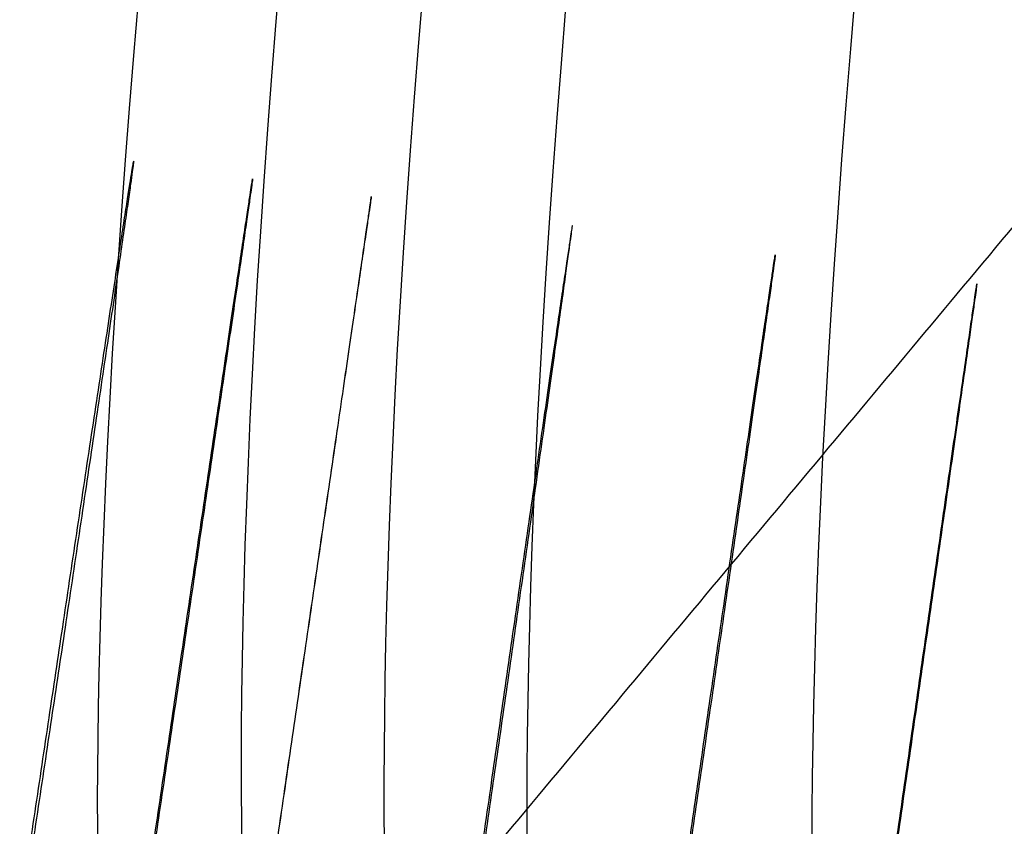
# Model space of a CAD drawing. Header units: millimetres. Extents: x -418 to 440, y -273 to 486.
# Tile 33 of 256: x -278.13 to -270.43, y -248.4 to -242.09. Entities that reach past the tile are written whole.
import ezdxf

# ---------------------------------------------------------------- set-up
doc = ezdxf.new("R2010")
doc.units = ezdxf.units.MM
doc.layers.add('mousse 2', color=7, linetype='Continuous', true_color=0x616161)

msp = doc.modelspace()

# ---------------------------------------------------------------- linework, layer by layer
at = {"layer": 'mousse 2'}
for points, degree in [([(-276.1308, -233.0088, 385.5634), (-278.0953, -246.2375, 377.2827), (-277.4752, -251.8373, 361.5729), (-277.267, -250.4074, 345.0956)], 3), ([(-289.8455, -248.3023, 345.0999), (-283.0975, -240.7271, 247.3077), (-276.3495, -233.1519, 149.5154)], 2), ([(-275.0842, -233.1708, 385.5749), (-277.0348, -246.3963, 377.2782), (-276.2995, -252.0088, 361.577), (-276.0918, -250.5785, 345.0956)], 3), ([(-273.9752, -233.3395, 385.5839), (-275.912, -246.5591, 377.2711), (-275.1849, -252.1706, 361.579), (-274.9779, -250.7399, 345.0956)], 3), ([(-272.8665, -233.5049, 385.5895), (-274.7892, -246.718, 377.261), (-274.0699, -252.3317, 361.5802), (-273.8637, -250.9008, 345.0956)], 3), ([(-270.6471, -233.8309, 385.5966), (-272.5537, -247.0436, 377.2611), (-271.8406, -252.6517, 361.5816), (-271.636, -251.2206, 345.0956)], 3), ([(-285.2793, -249.1661, 345.098), (-278.6244, -241.5089, 247.3048), (-271.9694, -233.8517, 149.5117)], 2), ([(-276.0918, -250.5785, 345.0956), (-269.6405, -242.8511, 247.3229), (-263.1892, -235.1238, 149.5502)], 2)]:
    msp.add_open_spline(points, degree=degree, dxfattribs=at)
for points in [[(-277.8245, -247.1586, 364.4026), (-277.2321, -243.2027, 364.4026), (-277.2415, -243.2013, 368.4026), (-277.2509, -243.1999, 372.4026), (-277.8433, -247.1558, 372.4026), (-278.4357, -251.1117, 372.4025), (-278.4263, -251.1131, 368.4026), (-278.4169, -251.1145, 364.4026), (-277.8245, -247.1586, 364.4026)], [(-276.8932, -247.2974, 364.4042), (-276.3069, -243.3406, 364.4042), (-276.3111, -243.34, 368.4042), (-276.3152, -243.3393, 372.4042), (-276.9015, -247.2961, 372.4042), (-277.4878, -251.2529, 372.4042), (-277.4836, -251.2536, 368.4042), (-277.4795, -251.2542, 364.4042), (-276.8932, -247.2974, 364.4042)], [(-275.9624, -247.4345, 364.4047), (-275.3838, -243.4765, 364.4046), (-275.382, -243.4768, 368.4046), (-275.3802, -243.4771, 372.4046), (-275.9589, -247.435, 372.4047), (-276.5375, -251.3929, 372.4047), (-276.5393, -251.3926, 368.4047), (-276.5411, -251.3924, 364.4047), (-275.9624, -247.4345, 364.4047)], [(-274.3873, -247.6621, 364.4015), (-273.8181, -243.7028, 364.4015), (-273.8097, -243.7041, 368.4015), (-273.8013, -243.7053, 372.4015), (-274.3705, -247.6646, 372.4015), (-274.9398, -251.6238, 372.4015), (-274.9482, -251.6226, 368.4015), (-274.9566, -251.6214, 364.4015), (-274.3873, -247.6621, 364.4015)], [(-272.7913, -247.893, 364.4016), (-272.2171, -243.9344, 364.4016), (-272.2224, -243.9337, 368.4016), (-272.2277, -243.9329, 372.4016), (-272.8019, -247.8915, 372.4016), (-273.3761, -251.8501, 372.4016), (-273.3708, -251.8508, 368.4016), (-273.3655, -251.8516, 364.4016), (-272.7913, -247.893, 364.4016)], [(-271.2119, -248.121, 364.403), (-270.6426, -244.1617, 364.403), (-270.6452, -244.1613, 368.403), (-270.6479, -244.161, 372.403), (-271.2172, -248.1202, 372.403), (-271.7864, -252.0795, 372.403), (-271.7838, -252.0799, 368.403), (-271.7811, -252.0803, 364.403), (-271.2119, -248.121, 364.403)]]:
    msp.add_rational_spline(points, [1, 0.707106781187, 1, 0.707106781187, 1, 0.707106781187, 1, 0.707106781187, 1], degree=2, knots=[0, 0, 0, 6.283185, 6.283185, 12.566371, 12.566371, 18.849556, 18.849556, 25.132741, 25.132741, 25.132741], dxfattribs=at)

doc.saveas('drawing.dxf')
